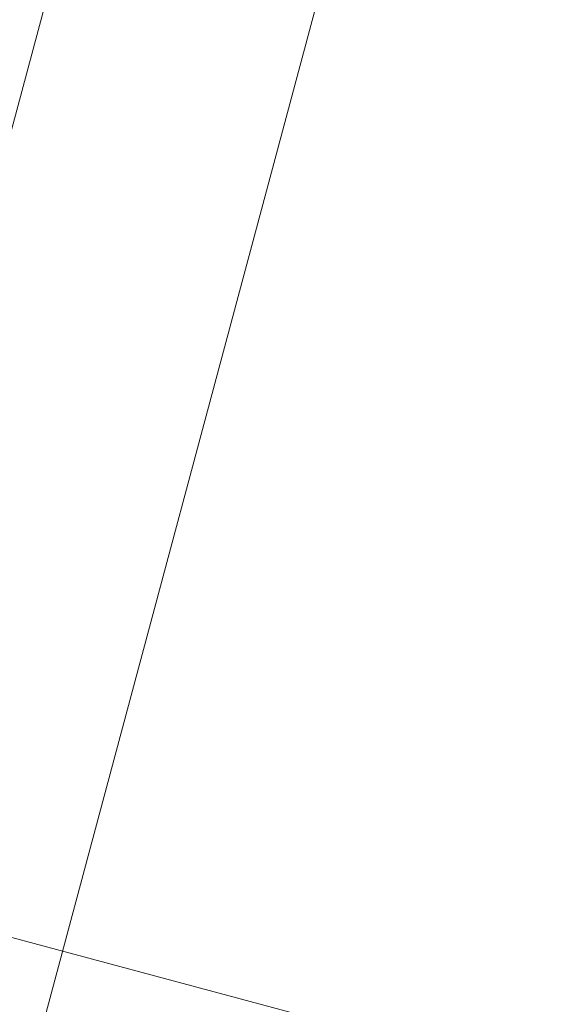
# Model space of a CAD drawing. Header units: millimetres. Extents: x -62314 to 79800, y -34032 to 28340.
# Tile 139 of 256: x 66984 to 67184, y -11776 to -11400. Entities that reach past the tile are written whole.
import ezdxf

# ---------------------------------------------------------------- set-up
doc = ezdxf.new("R2010")
doc.units = ezdxf.units.MM
doc.header["$LTSCALE"] = 508
doc.linetypes.add('Dash Style-6', pattern=[1.04164, 0.625, -0.20828, 0.06943, -0.13893])
for name, color, linetype, lineweight in [('(00) tekening-aanzicht grijs', 8, 'Continuous', 0), ('(00) tekening-stramien-algemeen', 7, 'Dash Style-6', 0), ('None', 7, 'Continuous', 0)]:
    doc.layers.add(name, color=color, linetype=linetype, lineweight=lineweight)

# ---------------------------------------------------------------- blocks, each defined once
blk = doc.blocks.new('blok B 01 (2D)')
at = {"layer": '(00) tekening-aanzicht grijs', "color": 17, "lineweight": 0, "transparency": 33554687}
blk.add_line((68030, 8520.64), (68030, 17465.86), dxfattribs=at)
blk = doc.blocks.new('Group-176-1')
at = {"layer": '(00) tekening-stramien-algemeen', "color": 2, "lineweight": 0, "transparency": 33554687}
blk.add_line((71037.5, 5986.01), (50513, 5986.01), dxfattribs=at)
blk = doc.blocks.new('Stramien blok B')
at = {"layer": '(00) tekening-stramien-algemeen', "color": 2, "lineweight": 0, "transparency": 33554687}
blk.add_line((67660, 6543.02), (67660, 1818.88), dxfattribs=at)
at = {"layer": 'None', "color": 17, "transparency": 33554687}
blk.add_blockref('Group-176-1', (0, 0), dxfattribs=at)

msp = doc.modelspace()

# ---------------------------------------------------------------- block references
at = {"layer": 'None', "color": 17, "transparency": 33554687}
for name, p, rotation in [('blok B 01 (2D)', (-3125.94, -10622.93), 344.9999999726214), ('Stramien blok B', (0, 0), 344.9999645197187)]:
    msp.add_blockref(name, p, dxfattribs=dict(at, rotation=rotation))

doc.saveas('drawing.dxf')
